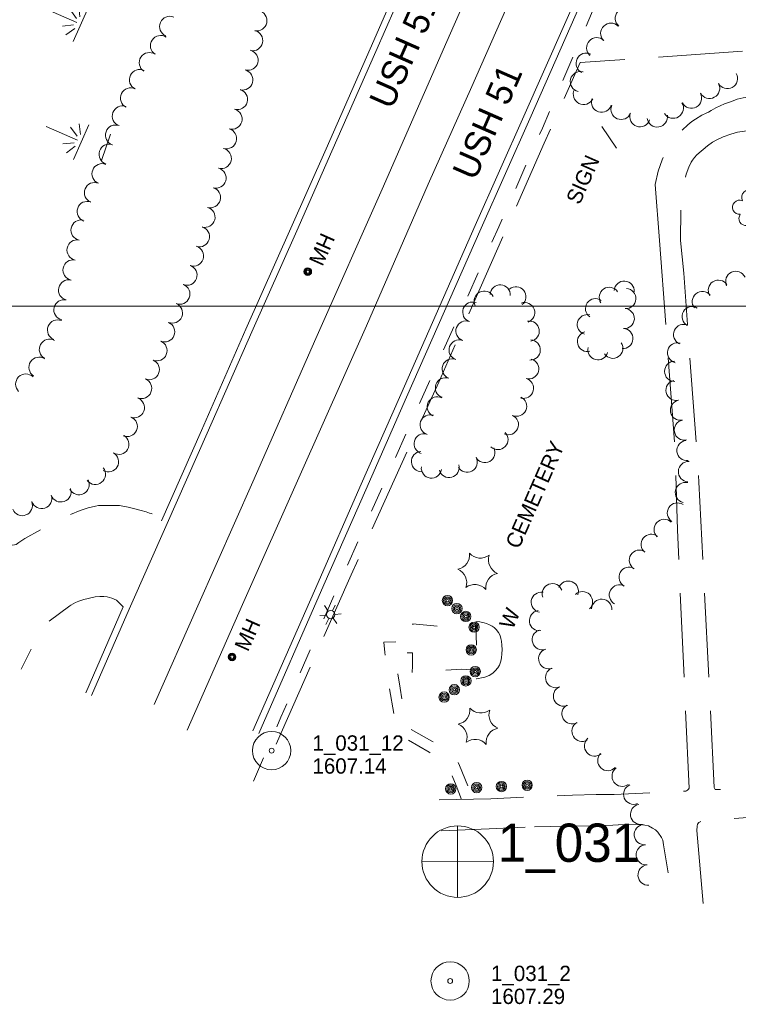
# Model space of a CAD drawing. Header units: feet. Extents: x 386237 to 388503, y 96958 to 98533.
# Tile 4 of 15: x 387059 to 387341, y 97227 to 97612. Entities that reach past the tile are written whole.
import ezdxf
from ezdxf.enums import TextEntityAlignment as Align

# ---------------------------------------------------------------- set-up
doc = ezdxf.new("R2010")
doc.units = ezdxf.units.FT
doc.header["$MEASUREMENT"] = 0
for name, pattern in [('DGN Style 3', [46.134438, 32.95317, -13.181268]), ('DGN Style 5', [23.067219, 9.885951, -13.181268]), ('DGN Style 6', [62.676929, 0.032953, -13.181268, 23.067219, -13.181268, 0.032953, -13.181268])]:
    doc.linetypes.add(name, pattern=pattern)
for name, color, linetype, lineweight in [('E_BMGRD', 3, 'Egr', 0), ('E_DRN_Grate', 140, 'Continuous', 0), ('E_DWY', 3, 'DGN Style 3', 0), ('E_LAND_Vegetation', 20, 'Continuous', 0), ('E_MAP_GridLines', 150, 'Continuous', 0), ('E_MAP_Limits', 20, 'DGN Style 3', 0), ('E_MAP_PassPoints', 213, 'Continuous', 0), ('E_MISCPROP', 43, 'Continuous', 0), ('E_MISCPROP_Railing', 43, 'Continuous', 0), ('E_PATH_Sidewalk', 3, 'DGN Style 5', 0), ('E_RDWY', 30, 'Continuous', 13), ('E_RDWY_Name', 30, 'Continuous', 0), ('E_WTR', 150, 'DGN Style 6', 0)]:
    doc.layers.add(name, color=color, linetype=linetype, lineweight=lineweight)
doc.styles.add('Style-IGR_FONT_0', font='IGR_FONT_0.shx')
doc.styles.add('Style-IGR_FONT_1', font='IGR_FONT_1.shx')
doc.linetypes.add('Egr', pattern='A,0.1,[13,dgnlstyle-ewdotudls.shx,S=0.0004,R=0,X=0,Y=0],0.1', length=0.2)

# ---------------------------------------------------------------- blocks, each defined once
blk = doc.blocks.new('PP_8')
at = {"layer": 'E_MAP_PassPoints', "color": 43, "linetype": 'Continuous', "lineweight": 0}
for radius in [7.5, 0.96]:
    blk.add_circle((0, 0), radius, dxfattribs=at)
blk = doc.blocks.new('PHOTOC')
at = {"layer": 'E_MAP_Limits', "color": 3, "linetype": 'Continuous', "lineweight": 0}
for p, q in [((0.12, 14.06), (0.06, -13.8)), ((-13.79, 0.03), (14.12, 0.01))]:
    blk.add_line(p, q, dxfattribs=at)
blk.add_circle((0.17, 0.03), 14, dxfattribs=at)
blk = doc.blocks.new('CEM')
at = {"layer": 'E_BMGRD', "color": 2, "linetype": 'Continuous', "lineweight": 0, "style": 'Style-IGR_FONT_0'}
blk.add_text('CEMETERY', height=6, rotation=0.0001, dxfattribs=at).set_placement((-22.99, -0.18), align=Align.MIDDLE_LEFT)
blk = doc.blocks.new('WAL')
at = {"layer": 'E_MISCPROP_Railing', "color": 43, "linetype": 'Continuous', "lineweight": 0, "style": 'Style-IGR_FONT_0'}
blk.add_text('W', height=6, rotation=0, dxfattribs=at).set_placement((-2.27, -0.34), align=Align.MIDDLE_LEFT)
blk = doc.blocks.new('POLE')
at = {"layer": 'E_MISCPROP', "color": 1, "linetype": 'Continuous', "lineweight": 0}
for centre, radius in [((-0.01, 0.02), 2.02), ((-0.01, 0.03), 1.52), ((0, -0.01), 1.01), ((0, 0), 0.502)]:
    blk.add_circle(centre, radius, dxfattribs=at)
blk = doc.blocks.new('MARSH')
at = {"layer": 'E_WTR', "color": 150, "linetype": 'Continuous', "lineweight": 0}
for p, q in [((0.03, 15.02), (0.03, 1.6)), ((-1.34, 2.37), (-3.54, 6.22)), ((1.46, 2.37), (3.66, 6.22)), ((-6.13, 3.53), (-2.44, 1.44)), ((6.25, 3.53), (2.56, 1.44)), ((-7.39, -0.05), (7.4, -0.05))]:
    blk.add_line(p, q, dxfattribs=at)
blk = doc.blocks.new('MHO_1')
at = {"layer": 'E_DRN_Grate', "color": 12, "linetype": 'Continuous', "lineweight": 0}
for centre, radius in [((0.06, 0.01), 1.5), ((0.07, 0.01), 1.22), ((0.06, 0), 0.968), ((0.03, -0.01), 0.605)]:
    blk.add_circle(centre, radius, dxfattribs=at)
blk = doc.blocks.new('MHO_2')
at = {"layer": 'E_DRN_Grate', "color": 12, "linetype": 'Continuous', "lineweight": 0}
for centre, radius in [((0.06, 0.01), 1.5), ((0.07, 0.01), 1.22), ((0.06, 0), 0.968), ((0.03, -0.01), 0.605)]:
    blk.add_circle(centre, radius, dxfattribs=at)
blk = doc.blocks.new('LTP_11')
at = {"layer": 'E_MISCPROP', "color": 1, "linetype": 'Continuous', "lineweight": 0}
for p, q in [((-1.64, 0.07), (-4.24, 0.14)), ((-0.8, 1.43), (-2, 3.73)), ((0.9, 1.42), (2.27, 3.65)), ((-0.88, -1.42), (-2.24, -3.61)), ((0.76, -1.47), (2, -3.65)), ((1.64, -0.02), (4.16, -0.09))]:
    blk.add_line(p, q, dxfattribs=at)
blk.add_circle((0, 0), 1.64, dxfattribs=at)
blk = doc.blocks.new('SIGN_8')
at = {"layer": 'E_MISCPROP', "color": 1, "linetype": 'Continuous', "lineweight": 0, "style": 'Style-IGR_FONT_0'}
blk.add_text('SIGN', height=6, rotation=0.0001, dxfattribs=at).set_placement((-9.6, -0.01), align=Align.MIDDLE_LEFT)
blk = doc.blocks.new('TREE_3')
at = {"layer": 'E_LAND_Vegetation', "color": 94, "linetype": 'Continuous', "lineweight": 0}
for centre, radius, start, end in [((-1.47, 4.28), 2.78, 1.3946, 209.1676), ((3.57, 2.42), 2.97, 278.4237, 139.6576), ((-4.47, 0.2), 2.78, 78.0716, 279.0827), ((-2.01, -4.2), 2.61, 140.7798, 358.7124), ((3.46, -3.43), 2.97, 196.0746, 79.0478)]:
    blk.add_arc(centre, radius, start, end, dxfattribs=at)
blk = doc.blocks.new('PINEL')
at = {"layer": 'E_LAND_Vegetation', "color": 94, "linetype": 'Continuous', "lineweight": 0}
for centre, start, end in [((-8.14, 7.32), 275.2114, 0.9763), ((2.26, 10.71), 215.2114, 300.9763), ((10.41, 3.41), 155.2114, 240.9763), ((-10.4, -3.39), 335.2114, 60.9763), ((8.15, -7.3), 95.2114, 180.9763), ((-2.25, -10.7), 35.2114, 120.9763)]:
    blk.add_arc(centre, 5.72, start, end, dxfattribs=at)

msp = doc.modelspace()

# ---------------------------------------------------------------- linework, layer by layer
at = {"layer": 'E_DWY', "color": 2, "linetype": 'DGN Style 3', "lineweight": 0, "flags": 128}
for points in [[(387159.77, 97328.49), (387189.12, 97394.76), (387223.47, 97470.26), (387264.69, 97563.83), (387278.75, 97595.33), (387588.37, 97617.15), (387689.9, 97627.04), (387882.04, 97642.54)], [(387309.74, 97525.71), (387308.07, 97547.55), (387309.34, 97552.83), (387310.85, 97557.31), (387313.96, 97563.86), (387315.46, 97565.82), (387320.83, 97570.93), (387322.52, 97572.23), (387323.88, 97573.24), (387326.41, 97574.7), (387328.13, 97575.49), (387328.92, 97575.97), (387330.01, 97576.61), (387331.81, 97577.61), (387333.51, 97578.44), (387335.21, 97579.16), (387337.93, 97580.15), (387340.18, 97581), (387342.53, 97581.58), (387344.75, 97581.88), (387346.81, 97582.04), (387350.48, 97582.09), (387352.44, 97582.1), (387354.68, 97582.22), (387356.89, 97582.48), (387358.56, 97582.59), (387360.75, 97582.54), (387364.35, 97582.61), (387366.67, 97582.85), (387368.24, 97582.99), (387383.4, 97583.33), (387406.22, 97583.4), (387429.79, 97583.13), (387446.63, 97584.84), (387458.38, 97585.76), (387469.34, 97586.27), (387476.16, 97586.55), (387480.37, 97586.67), (387483.18, 97586.81), (387486.16, 97587.12), (387488.67, 97587.44), (387489.73, 97587.58), (387491.46, 97587.98), (387493.55, 97588.45), (387495.6, 97589.01), (387498.27, 97590.04), (387503.12, 97591.84), (387506.7, 97593.1), (387509.48, 97594.15), (387512.41, 97595.22), (387514.97, 97595.99), (387516.68, 97596.7), (387518.75, 97597.73), (387521.21, 97599.26), (387523.44, 97600.5), (387525.06, 97601.26), (387525.7, 97601.61), (387526.8, 97602.14), (387529.43, 97603.06), (387531.46, 97602.37), (387533.66, 97600.8), (387535.04, 97599.75), (387535.82, 97598.74), (387536.62, 97596.46), (387536.48, 97595.19), (387535.93, 97592.69), (387535.71, 97590.74)], [(387433.27, 97507.88), (387432.33, 97535.76), (387431.32, 97547.1), (387430.04, 97554.42), (387428.06, 97558.68), (387426.43, 97560.76), (387425.07, 97562.38), (387423.54, 97563.94), (387422.06, 97565.13), (387419.79, 97566.62), (387418.27, 97567.34), (387415.39, 97568.4), (387412.45, 97568.95), (387409.57, 97569.45), (387406.51, 97569.62), (387403.55, 97569.62), (387400.44, 97569.42), (387397.06, 97569.32), (387393.39, 97569.27), (387389.14, 97569.21), (387384.28, 97569.14), (387379.99, 97569.07), (387375.48, 97568.86), (387372.06, 97568.6), (387368.77, 97568.5), (387364.96, 97568.5), (387362.4, 97568.57), (387359.71, 97568.68), (387356.71, 97568.77), (387354.06, 97568.92), (387351.29, 97569.09), (387349.91, 97569.11), (387347.81, 97569.04), (387345.47, 97568.81), (387343.09, 97568.53), (387340.29, 97568.08), (387337.67, 97567.34), (387334.78, 97566.3), (387332.27, 97565.09), (387330.53, 97564.16), (387328.56, 97562.74), (387324.43, 97559.17), (387323.45, 97558.14), (387322.75, 97557.16), (387322.25, 97556.35), (387321.24, 97554.4), (387320.28, 97551.71), (387319.54, 97549.22), (387318.99, 97546.91), (387318.59, 97544.63), (387318.34, 97542.56), (387318.17, 97541.33), (387318.04, 97525.65)], [(387309.74, 97525.71), (387315.91, 97444.57), (387316.82, 97412.46), (387321.4, 97311.27), (387321.15, 97310.9), (387320.81, 97310.53), (387320.41, 97310.25), (387320.08, 97310.12), (387292.12, 97308.73)], [(387318.04, 97525.65), (387319.27, 97512.9), (387325.26, 97431.05), (387331.23, 97311.53), (387331.4, 97311.03), (387331.65, 97310.78), (387331.97, 97310.74), (387332.36, 97310.73), (387332.89, 97310.68), (387364.88, 97312.63)], [(386970.12, 97390.54), (386977.58, 97405.11), (386979.52, 97409.37), (386984.79, 97416.6), (386985.97, 97416.82), (386986.98, 97416.68), (386988.55, 97416.2), (386990.35, 97415.59), (386992.61, 97414.85), (386994.47, 97414.2), (386996.45, 97413.33), (386997.76, 97412.75), (386998.55, 97412.54), (386998.98, 97412.91), (386999.74, 97414.39), (387000.94, 97416.98), (387001.87, 97419.41), (387002.82, 97421.67), (387003.43, 97422.97), (387003.92, 97423.76), (387004.55, 97423.96), (387006.32, 97423.76), (387008.36, 97423.09), (387010.13, 97422.59), (387011.46, 97422.25), (387012.59, 97421.92), (387032.45, 97414.35), (387055.81, 97406.67), (387056.79, 97406.45), (387058.01, 97406.71), (387059.03, 97407.43), (387061.5, 97408.98), (387069.46, 97413.56), (387079.25, 97418.45), (387083.08, 97420.01), (387086.19, 97421.03), (387089.06, 97421.63), (387090.28, 97421.9), (387094.38, 97421.96), (387098.42, 97421.98), (387101.83, 97421.33), (387104.52, 97420.57), (387106.95, 97419.94), (387108.97, 97419.42), (387110.25, 97418.98), (387110.84, 97418.77), (387115.68, 97417.67)], [(387099.94, 97382.27), (387097.27, 97384.84), (387095.45, 97385.63), (387093.7, 97386.17), (387092.34, 97386.33), (387090.84, 97386.33), (387088.94, 97386.14), (387086.2, 97385.55), (387084.46, 97385.13), (387082.51, 97384.52), (387081.28, 97383.91), (387079.39, 97382.87), (387079.06, 97382.63), (387070.44, 97376.35), (387065.86, 97369.54), (387059.95, 97357.8)], [(387223.61, 97306.67), (387243.76, 97307.08), (387260.36, 97307.84), (387275.74, 97308.53), (387285.03, 97308.74), (387292.12, 97308.73)], [(387326.93, 97266.08), (387324.4, 97294.65), (387324.49, 97296.41), (387324.63, 97297.15), (387325.26, 97297.87), (387326.31, 97298.32), (387326.96, 97298.54), (387347.91, 97300.07)], [(387224.36, 97294.61), (387243.17, 97295.29), (387260.94, 97296.11)], [(387260.94, 97296.11), (387273.69, 97296.42), (387284.32, 97296.45), (387291.54, 97296.71), (387293.7, 97296.94)], [(387293.68, 97296.94), (387302.06, 97296.99), (387304.03, 97296.82), (387305.54, 97296.55), (387307.09, 97295.63), (387308.19, 97294.94), (387309.12, 97293.99), (387310.62, 97292), (387311.13, 97290.83), (387311.33, 97289.02), (387314.59, 97269.58)]]:
    msp.add_lwpolyline(points, dxfattribs=at)
at = {"layer": 'E_LAND_Vegetation', "color": 94, "linetype": 'Continuous', "lineweight": 0}
msp.add_line((387094.91, 97567.35), (387091.46, 97557.01), dxfattribs=at)
for centre, radius, start, end in [((387296.48, 97612.68), 4.01, 49.3885, 229.3731), ((387118.15, 97609.47), 3.99, 66.7701, 246.7548), ((387152.19, 97611.73), 3.99, 258.487, 78.4717), ((387290.79, 97606.79), 4.01, 44.5786, 224.5633), ((387114.58, 97601.96), 3.99, 56.7667, 236.7514), ((387150.56, 97603.95), 3.99, 257.7269, 77.7116), ((387285.28, 97601.1), 4.01, 46.999, 226.9836), ((387110.21, 97595.29), 3.99, 56.7667, 236.7514), ((387148.74, 97596.29), 3.99, 255.1169, 75.1016), ((387281.16, 97595.05), 4.01, 63.9718, 243.9565), ((387106.36, 97588.63), 3.99, 63.9965, 243.9812), ((387146.69, 97588.58), 3.99, 255.1169, 75.1016), ((387278.91, 97587.85), 4.01, 75.9655, 255.9502), ((387336.35, 97589.13), 4.01, 209.1654, 29.1501), ((387102.86, 97581.46), 3.99, 63.9965, 243.9812), ((387329.36, 97585.26), 4.01, 208.3088, 28.2935), ((387144.61, 97580.91), 3.99, 254.4849, 74.4695), ((387280.08, 97582.91), 4.01, 152.9632, 332.9479), ((387322.3, 97581.46), 4.01, 208.3088, 28.2935), ((387099.66, 97574.42), 3.99, 70.2989, 250.2835), ((387287.13, 97579.86), 4.01, 161.7661, 341.7508), ((387294.8, 97577.06), 4.01, 157.7004, 337.6851), ((387315.17, 97577.53), 4.01, 211.7314, 31.7161), ((387142.47, 97573.23), 3.99, 254.3293, 74.314), ((387302.16, 97574.2), 4.01, 160.9278, 340.9125), ((387308.95, 97574.1), 4.01, 188.8706, 8.8553), ((387096.97, 97566.91), 3.99, 70.2988, 250.2835), ((387140.32, 97565.56), 3.99, 254.3293, 74.314), ((387094.45, 97559.39), 3.99, 71.5586, 251.5433), ((387138.28, 97557.81), 3.99, 255.4099, 75.3946), ((387091.69, 97551.79), 3.99, 68.1358, 248.1205), ((387136.21, 97550.16), 3.99, 254.1339, 74.1186), ((387088.72, 97544.39), 3.99, 68.1358, 248.1205), ((387134.03, 97542.49), 3.99, 254.1339, 74.1186), ((387085.89, 97537.01), 3.99, 70.2333, 250.2179), ((387131.88, 97534.8), 3.99, 254.5058, 74.4905), ((387083.47, 97529.75), 3.99, 78.6846, 258.6692), ((387129.71, 97527.17), 3.99, 253.3865, 73.3712), ((387081.91, 97521.94), 3.99, 78.6846, 258.6692), ((387127.38, 97519.62), 3.99, 251.314, 71.2987), ((387080.34, 97514.12), 3.99, 78.6846, 258.6692), ((387124.84, 97512.13), 3.99, 249.5594, 69.5441), ((387339.67, 97509.64), 3.97, 24.9224, 204.9071), ((387078.57, 97506.28), 3.99, 76.8914, 256.8761), ((387122.06, 97504.69), 3.99, 248.7279, 68.7126), ((387247.47, 97504.38), 3.94, 356.9056, 176.8903), ((387296, 97505.86), 3.92, 355.8922, 175.8769), ((387332.85, 97506.2), 3.97, 32.5361, 212.5207), ((387241.21, 97501.96), 3.94, 27.6321, 207.6168), ((387253.63, 97503.63), 3.94, 309.2828, 129.2675), ((387290.15, 97503.44), 3.92, 33.3733, 213.358), ((387296.64, 97502.94), 3.92, 265.6949, 85.6796), ((387326.59, 97501.76), 3.97, 39.1811, 219.1657), ((387076.77, 97498.51), 3.99, 76.941, 256.9256), ((387119.16, 97497.3), 3.99, 247.6069, 67.5916), ((387236.73, 97497.65), 3.94, 70.143, 250.1277), ((387257.07, 97497.44), 3.94, 290.2139, 110.1986), ((387284.76, 97499.01), 3.92, 55.6832, 235.6679), ((387281.53, 97492.74), 3.92, 74.8494, 254.8341), ((387296.05, 97495.12), 3.92, 265.6949, 85.6796), ((387322.59, 97495.82), 3.97, 59.4944, 239.4791), ((387074.28, 97490.62), 3.99, 67.9104, 247.895), ((387116.12, 97489.93), 3.99, 247.6069, 67.5916), ((387234.06, 97490.24), 3.94, 70.143, 250.1277), ((387258.84, 97490.18), 3.94, 279.8304, 99.8151), ((387319.26, 97488.88), 3.97, 65.7321, 245.7168), ((387281.59, 97486.1), 3.92, 104.9383, 284.923), ((387295.46, 97487.3), 3.92, 265.6949, 85.6796), ((387071.08, 97483.05), 3.99, 61.0886, 241.0733), ((387113.11, 97482.54), 3.99, 247.9152, 67.8998), ((387231.38, 97482.83), 3.94, 70.143, 250.1277), ((387259.23, 97482.8), 3.94, 267.55, 87.5347), ((387291.57, 97483.45), 3.92, 214.3042, 34.2888), ((387316.91, 97481.68), 3.97, 75.0326, 255.0173), ((387285.7, 97482.84), 3.92, 165.1523, 345.137), ((387067.02, 97476.01), 3.99, 56.827, 236.8117), ((387110.11, 97475.15), 3.99, 247.9152, 67.8998), ((387228.7, 97475.42), 3.94, 70.143, 250.1277), ((387258.62, 97475.42), 3.94, 255.1217, 75.1063), ((387315.76, 97474.46), 3.97, 90.2556, 270.2403), ((387061.83, 97469.44), 3.99, 45.2626, 225.2473), ((387107.11, 97467.76), 3.99, 247.9152, 67.8998), ((387226.03, 97468.02), 3.94, 70.143, 250.1277), ((387256.6, 97467.8), 3.94, 255.1217, 75.1063), ((387316.29, 97467.04), 3.97, 102.6633, 282.648), ((387104.28, 97460.23), 3.99, 249.9804, 69.9651), ((387222.85, 97460.57), 3.94, 63.6996, 243.6843), ((387253.91, 97460.78), 3.94, 245.8575, 65.8422), ((387318.02, 97459.25), 3.97, 101.1415, 281.1262), ((387101.48, 97452.87), 3.99, 247.1199, 67.1046), ((387220.07, 97453.5), 3.94, 71.5645, 251.5492), ((387250.69, 97453.59), 3.94, 245.8575, 65.8422), ((387319.55, 97451.47), 3.97, 101.1415, 281.1262), ((387246.59, 97447.74), 3.94, 225.6759, 45.6606), ((387098.2, 97445.93), 3.99, 239.5626, 59.5473), ((387217.67, 97446.1), 3.94, 74.2165, 254.2012), ((387320.57, 97443.44), 3.97, 96.5491, 276.5338), ((387094.16, 97439.06), 3.99, 239.5626, 59.5473), ((387216.64, 97439.08), 3.94, 93.2215, 273.2062), ((387241.46, 97442.62), 3.94, 208.63, 28.6147), ((387234.54, 97438.85), 3.94, 208.63, 28.6147), ((387321.14, 97435.19), 3.97, 86.8992, 266.8839), ((387089, 97434.15), 3.99, 218.6928, 38.6775), ((387220.53, 97436.56), 3.94, 172.6544, 352.6391), ((387227.46, 97436.8), 3.94, 195.1417, 15.1263), ((387082.63, 97430.12), 3.99, 207.7671, 27.7518), ((387319.94, 97427.02), 3.97, 76.9845, 256.9692), ((387075.52, 97427.28), 3.99, 199.4021, 19.3867), ((387060.42, 97421.92), 3.99, 201.6083, 21.593), ((387068, 97424.7), 3.99, 198.6398, 18.6245), ((387316.83, 97418.98), 3.97, 56.7395, 236.7242), ((387311.64, 97412.55), 3.97, 46.7569, 226.7415), ((387306.56, 97406.7), 3.97, 51.5698, 231.5545), ((387301.94, 97400.51), 3.97, 57.1931, 237.1778), ((387297.95, 97393.83), 3.97, 61.0782, 241.0628), ((387267.86, 97387.38), 3.97, 19.5748, 199.5595), ((387274.11, 97388.38), 3.97, 338.1368, 158.1215), ((387294.12, 97386.9), 3.97, 61.3574, 241.3421), ((387263.56, 97384.04), 3.97, 80.4891, 260.4738), ((387279.65, 97384.26), 3.97, 314.2018, 134.1865), ((387287.21, 97381.3), 3.97, 356.8461, 176.8308), ((387262.85, 97376.85), 3.97, 98.1612, 278.1459), ((387263.96, 97369.37), 3.97, 108.2201, 288.2048), ((387266.46, 97361.88), 3.97, 109.1065, 289.0912), ((387269.16, 97354.57), 3.97, 112.7374, 292.7221), ((387272.26, 97347.31), 3.97, 113.6464, 293.6311), ((387275.58, 97340.35), 3.97, 119.3149, 299.2995), ((387279.52, 97333.52), 3.97, 120.734, 300.7187), ((387284.4, 97327.77), 3.97, 130.7051, 310.6898), ((387289.61, 97322.07), 3.97, 136.1752, 316.1599), ((387295.19, 97315.93), 3.97, 125.3835, 305.3681), ((387299.7, 97308.88), 3.97, 112.0233, 292.008), ((387302.41, 97301), 3.97, 99.9916, 279.9763), ((387303.88, 97293.07), 3.97, 96.1203, 276.105), ((387304.63, 97285.14), 3.97, 95.1243, 275.109), ((387305.34, 97277.24), 3.97, 95.1243, 275.109)]:
    msp.add_arc(centre, radius, start, end, dxfattribs=at)
at = {"layer": 'E_MAP_GridLines', "color": 213, "linetype": 'Continuous', "lineweight": 0}
msp.add_line((386500, 97500), (388500, 97500), dxfattribs=at)
at = {"layer": 'E_MISCPROP', "color": 1, "linetype": 'Continuous', "lineweight": 0}
msp.add_line((387293.04, 97561.78), (387287.28, 97570.34), dxfattribs=at)
at = {"layer": 'E_MISCPROP_Railing', "color": 43, "linetype": 'Continuous', "lineweight": 13, "flags": 128}
msp.add_lwpolyline([(387237.87, 97376.55), (387239.47, 97376.39), (387241.17, 97376), (387242.13, 97375.7), (387243.23, 97375.26), (387244.27, 97374.71), (387245.08, 97374.1), (387245.94, 97373.35), (387246.79, 97372.19), (387247.39, 97371.02), (387247.76, 97369.84), (387247.98, 97368.79), (387248.14, 97367.27), (387248.19, 97365.56), (387248.15, 97363.83), (387248.02, 97362.28), (387247.73, 97360.99), (387247.13, 97359.42), (387246.49, 97358.33), (387245.5, 97357.15), (387244.52, 97356.24), (387243.12, 97355.41), (387241.5, 97354.73), (387240.19, 97354.4), (387239.01, 97354.24), (387238.13, 97354.11), (387238, 97354.08)], dxfattribs=at)
at = {"layer": 'E_PATH_Sidewalk', "color": 2, "linetype": 'DGN Style 5', "lineweight": 0, "flags": 128}
for points in [[(387150.87, 97314.03), (387161.65, 97339.08), (387177.32, 97375.04), (387195.54, 97416.14), (387214.6, 97458.98), (387246.87, 97531.01), (387263.98, 97569.68), (387290.79, 97632.27), (387301.7, 97657.45), (387308.09, 97671.65)], [(387232.35, 97306.85), (387230.23, 97312.25), (387226.51, 97321.35), (387226.25, 97321.67), (387219.61, 97325.33), (387210.97, 97330.32), (387206.94, 97332.66), (387206.37, 97336.88), (387203.83, 97352.46), (387202.35, 97364.36), (387201.98, 97368.48), (387213.12, 97368.5), (387213.24, 97370.43), (387213.3, 97375.55), (387234.8, 97373.66), (387237.98, 97374.83), (387238.36, 97356.57), (387236.64, 97357.49), (387236.43, 97357.55), (387232.42, 97357.86), (387212.96, 97356.54), (387213.1, 97359.09), (387213.09, 97364.29), (387206.18, 97364.18), (387208.31, 97350.41), (387210.78, 97335.23), (387220.65, 97329.64), (387229.48, 97324.6), (387231.59, 97320.11), (387236.89, 97306.94)]]:
    msp.add_lwpolyline(points, dxfattribs=at)
at = {"layer": 'E_RDWY', "color": 30, "linetype": 'Continuous', "lineweight": 13, "flags": 128}
for points in [[(387492.05, 98206.62), (387462.11, 98137.97), (387432.92, 98071.66), (387400.37, 97997.76), (387371.64, 97932.67), (387346.75, 97875.94), (387318.01, 97810.76), (387294.62, 97757.77), (387272.28, 97707.22), (387246.84, 97649.67), (387226.56, 97603.54), (387201.27, 97545.75), (387175.35, 97487.35), (387150.62, 97431.19), (387129.1, 97382.66), (387111.99, 97344.05)], [(387499.79, 98183.07), (387476.82, 98131.48), (387447.56, 98064.88), (387423.29, 98009.88), (387403.68, 97965.97), (387386.32, 97926.49), (387364.3, 97876.37), (387340.9, 97823.48), (387316.29, 97767.68), (387289.76, 97707.02), (387263.19, 97647.04), (387236.4, 97586.02), (387219.31, 97547.69), (387195.08, 97492.33), (387169.24, 97433.9), (387146.59, 97383.2)], [(387102.23, 97381.27), (387117.18, 97414.88), (387132.84, 97450.28), (387150.25, 97489.9), (387167.88, 97529.44), (387181.6, 97560.6), (387198.84, 97599.73), (387221.47, 97651.45), (387242.14, 97698.48), (387260.58, 97740.34), (387283.95, 97792.94), (387297.1, 97823.12), (387315.23, 97863.77), (387330.03, 97897.31), (387338.88, 97917.97)], [(387114.89, 97415.89), (387130.55, 97451.29), (387147.96, 97490.91), (387165.59, 97530.45), (387179.32, 97561.6), (387196.55, 97600.74), (387219.18, 97652.45), (387239.85, 97699.49), (387258.29, 97741.35), (387281.66, 97793.95), (387294.81, 97824.13), (387312.94, 97864.78), (387327.74, 97898.31), (387336.58, 97918.95)], [(387150.68, 97333.73), (387176.21, 97391.82), (387192.54, 97429.09), (387208.57, 97465.35), (387237.71, 97531.57), (387256.75, 97574.3), (387280.8, 97628.86), (387300.24, 97672.58)], [(387152.96, 97332.72), (387178.5, 97390.82), (387194.83, 97428.09), (387210.86, 97464.34), (387239.99, 97530.56), (387259.04, 97573.28), (387283.09, 97627.84), (387302.52, 97671.56)], [(387085.25, 97348.59), (387099.94, 97382.27)], [(387087.54, 97347.59), (387102.23, 97381.27)], [(387146.59, 97383.2), (387124.93, 97333.9)]]:
    msp.add_lwpolyline(points, dxfattribs=at)

# ---------------------------------------------------------------- block references
at = {"layer": 'E_BMGRD', "color": 2, "linetype": 'Continuous', "lineweight": 0, "xscale": 1.000001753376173, "yscale": 1.000001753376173, "zscale": 1.000001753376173, "rotation": 66.19728726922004}
msp.add_blockref('CEM', (387261.16, 97426.86), dxfattribs=at)
at = {"layer": 'E_DRN_Grate', "color": 12, "linetype": 'Continuous', "lineweight": 0, "xscale": 0.999999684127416, "yscale": 0.999999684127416, "zscale": 0.999999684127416, "rotation": 65.98622979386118}
for name, p in [('MHO_1', (387172.16, 97513.46)), ('MHO_2', (387142.53, 97362.58))]:
    msp.add_blockref(name, p, dxfattribs=at)
at = {"layer": 'E_LAND_Vegetation', "color": 94, "linetype": 'Continuous', "lineweight": 0, "xscale": 0.999999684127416, "yscale": 0.999999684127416, "zscale": 0.999999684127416, "rotation": 65.98622979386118}
for name, p in [('TREE_3', (387345.69, 97538.3)), ('PINEL', (387238.63, 97396.14)), ('PINEL', (387238.79, 97335.51))]:
    msp.add_blockref(name, p, dxfattribs=at)
at = {"layer": 'E_MAP_Limits', "color": 3, "linetype": 'Continuous', "lineweight": 0, "xscale": 1.000000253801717, "yscale": 1.000000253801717, "zscale": 1.000000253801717, "rotation": 359.9591788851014}
msp.add_blockref('PHOTOC', (387230.65, 97282.46), dxfattribs=at)
at = {"layer": 'E_MAP_PassPoints', "color": 43, "linetype": 'Continuous', "lineweight": 0, "xscale": 1.000000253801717, "yscale": 1.000000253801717, "zscale": 1.000000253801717, "rotation": 359.9591788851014}
for p in [(387158.01, 97325.95), (387227.88, 97235.77)]:
    msp.add_blockref('PP_8', p, dxfattribs=at)
at = {"layer": 'E_MISCPROP', "color": 1, "linetype": 'Continuous', "lineweight": 0}
for name, p, xscale, yscale, zscale, rotation in [('SIGN_8', (387279.69, 97549.36), 0.999999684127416, 0.999999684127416, 0.999999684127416, 65.98622979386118), ('POLE', (387226.85, 97384.68), 0.9999997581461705, 0.9999997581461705, 0.9999997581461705, 66.03412478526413), ('LTP_11', (387181.11, 97379.2), 0.999999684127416, 0.999999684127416, 0.999999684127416, 65.98622979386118), ('POLE', (387230.56, 97381.54), 0.9999997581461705, 0.9999997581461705, 0.9999997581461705, 66.03412478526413), ('POLE', (387234, 97378.49), 0.9999997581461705, 0.9999997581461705, 0.9999997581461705, 66.03412478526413), ('POLE', (387237.27, 97374.29), 0.9999997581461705, 0.9999997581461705, 0.9999997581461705, 66.03412478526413), ('POLE', (387236.14, 97365.38), 0.9999997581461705, 0.9999997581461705, 0.9999997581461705, 66.03412478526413), ('POLE', (387237.71, 97356.89), 0.9999997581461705, 0.9999997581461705, 0.9999997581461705, 66.03412478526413), ('POLE', (387234.08, 97353.25), 0.9999997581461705, 0.9999997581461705, 0.9999997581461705, 66.03412478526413), ('POLE', (387229.54, 97349.8), 0.9999997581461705, 0.9999997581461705, 0.9999997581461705, 66.03412478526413), ('POLE', (387225.55, 97346.93), 0.9999997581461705, 0.9999997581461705, 0.9999997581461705, 66.03412478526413), ('POLE', (387228.11, 97310.96), 0.9999997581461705, 0.9999997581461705, 0.9999997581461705, 66.03412478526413), ('POLE', (387238.28, 97311.46), 0.9999997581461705, 0.9999997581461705, 0.9999997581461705, 66.03412478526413), ('POLE', (387247.96, 97311.89), 0.9999997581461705, 0.9999997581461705, 0.9999997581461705, 66.03412478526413), ('POLE', (387258.04, 97312.38), 0.9999997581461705, 0.9999997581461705, 0.9999997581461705, 66.03412478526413)]:
    msp.add_blockref(name, p, dxfattribs=dict(at, xscale=xscale, yscale=yscale, zscale=zscale, rotation=rotation))
at = {"layer": 'E_MISCPROP_Railing', "color": 43, "linetype": 'Continuous', "lineweight": 0, "xscale": 0.9999999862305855, "yscale": 0.9999999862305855, "zscale": 0.9999999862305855, "rotation": 66.31878674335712}
msp.add_blockref('WAL', (387250.24, 97376.45), dxfattribs=at)
at = {"layer": 'E_WTR', "color": 150, "linetype": 'Continuous', "lineweight": 0, "xscale": 0.9999987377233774, "yscale": 0.9999987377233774, "zscale": 0.9999987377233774, "rotation": 66.113200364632}
for p in [(387083.25, 97610.33), (387083.45, 97564.23)]:
    msp.add_blockref('MARSH', p, dxfattribs=at)

# ---------------------------------------------------------------- texts
at = {"layer": 'E_DRN_Grate', "color": 12, "linetype": 'Continuous', "lineweight": 0, "style": 'Style-IGR_FONT_1'}
for p in [(387175.15, 97516.5), (387146.02, 97365.62)]:
    msp.add_text('MH', height=6, rotation=65.9863, dxfattribs=at).set_placement(p, align=Align.MIDDLE_LEFT)
at = {"layer": 'E_MAP_Limits', "color": 3, "linetype": 'Continuous', "lineweight": 0, "style": 'Style-IGR_FONT_0'}
msp.add_text('1_031', height=15, rotation=359.9593, dxfattribs=at).set_placement((387246.48, 97282.42))
at = {"layer": 'E_MAP_PassPoints', "color": 43, "linetype": 'Continuous', "lineweight": 0, "style": 'Style-IGR_FONT_0'}
for s, p in [('1_031_12', (387174.01, 97325.94)), ('1607.14', (387174, 97316.94)), ('1_031_2', (387243.88, 97235.75)), ('1607.29', (387243.87, 97226.75))]:
    msp.add_text(s, height=6, rotation=359.9593, dxfattribs=at).set_placement(p)
at = {"layer": 'E_RDWY_Name', "color": 30, "linetype": 'Continuous', "lineweight": 0, "style": 'Style-IGR_FONT_0'}
for rotation, width, p in [(66.1788, 0.999961, (387205.03, 97576.53)), (66.3625, 0.999996, (387237.63, 97548.7))]:
    msp.add_text('USH 51', height=10, rotation=rotation, dxfattribs=dict(at, width=width)).set_placement(p)

doc.saveas('drawing.dxf')
